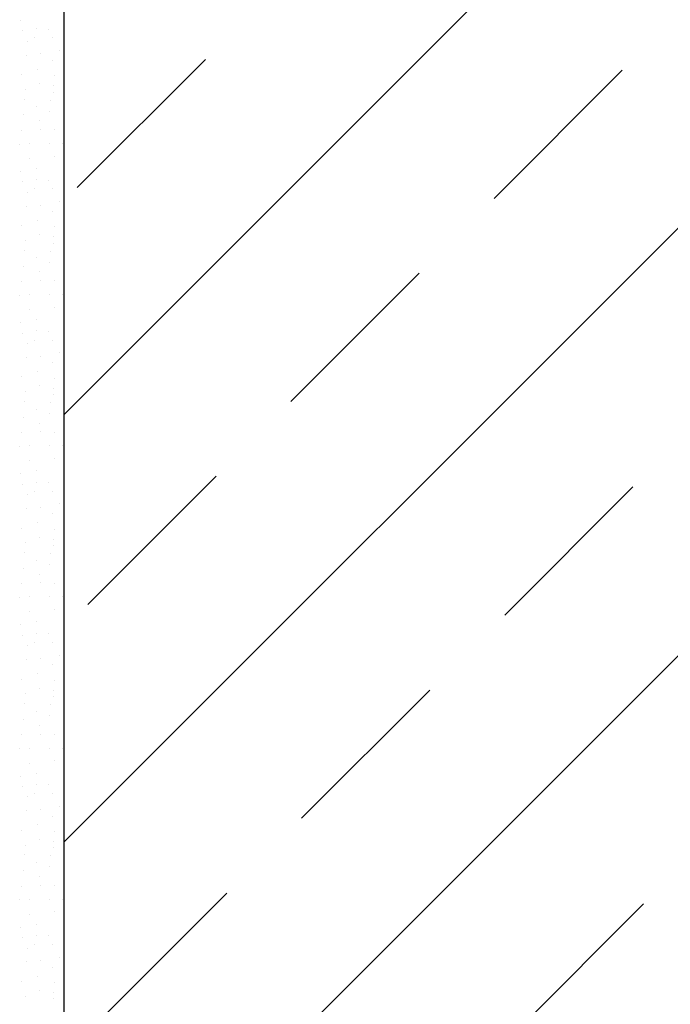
# Model space of a CAD drawing. Header units: millimetres. Extents: x -4577 to 1032787, y -66234 to 201209.
# Tile 70 of 256: x 3107 to 3322, y -9009 to -8684. Entities that reach past the tile are written whole.
import ezdxf

# ---------------------------------------------------------------- set-up
doc = ezdxf.new("R2010")
doc.units = ezdxf.units.MM
doc.linetypes.add('510_5_2OG_ELT_1004$0$11-07-22_DS_2OG$0$AUSGEZOGEN', pattern=[0])
doc.layers.add('510_5_2OG_ELT_1004$0$11-07-22_DS_2OG$0$Nichttragende_Bauteile', color=8, linetype='510_5_2OG_ELT_1004$0$11-07-22_DS_2OG$0$AUSGEZOGEN')
doc.layers.add('510_5_2OG_ELT_1004$0$11-07-22_DS_2OG$0$Tragende_Bauteile', color=8, linetype='510_5_2OG_ELT_1004$0$11-07-22_DS_2OG$0$AUSGEZOGEN')

# ---------------------------------------------------------------- blocks, each defined once
blk = doc.blocks.new('510_5_2OG_ELT_1004$0$11-07-22_DS_2OG$0$MUSTER_0')
at = {"layer": '510_5_2OG_ELT_1004$0$11-07-22_DS_2OG$0$Nichttragende_Bauteile', "color": 7, "linetype": '510_5_2OG_ELT_1004$0$11-07-22_DS_2OG$0$AUSGEZOGEN', "lineweight": 18}
for p, q in [((1.2116, 58.20795), (1.2116, 58.20795)), ((1.2123, 58.20445), (1.2123, 58.20445)), ((1.2171, 58.2052), (1.2171, 58.2052)), ((1.221, 58.20505), (1.221, 58.20505)), ((1.21405, 58.20105), (1.21405, 58.20105)), ((1.21615, 58.20215), (1.21615, 58.20215)), ((1.2222, 58.20215), (1.2222, 58.20215)), ((1.2138, 58.19645), (1.2138, 58.19645)), ((1.2184, 58.1968), (1.2184, 58.1968)), ((1.22455, 58.19795), (1.22455, 58.19795)), ((1.2223, 58.1947), (1.2223, 58.1947)), ((1.2119, 58.18995), (1.2119, 58.18995)), ((1.21725, 58.1918), (1.21725, 58.1918)), ((1.223, 58.1896), (1.223, 58.1896)), ((1.2179, 58.187), (1.2179, 58.187)), ((1.2225, 58.1863), (1.2225, 58.1863)), ((1.21325, 58.1851), (1.21325, 58.1851)), ((1.2225, 58.1842), (1.2225, 58.1842)), ((1.2131, 58.18185), (1.2131, 58.18185)), ((1.22155, 58.18155), (1.22155, 58.18155)), ((1.21255, 58.17665), (1.21255, 58.17665)), ((1.21695, 58.17935), (1.21695, 58.17935)), ((1.2213, 58.1779), (1.2213, 58.1779)), ((1.21785, 58.1747), (1.21785, 58.1747)), ((1.21205, 58.17155), (1.21205, 58.17155)), ((1.21835, 58.17185), (1.21835, 58.17185)), ((1.22295, 58.1717), (1.22295, 58.1717)), ((1.2114, 58.167), (1.2114, 58.167)), ((1.21465, 58.1672), (1.21465, 58.1672)), ((1.22115, 58.1672), (1.22115, 58.1672)), ((1.2255, 58.1672), (1.2255, 58.1672)), ((1.21465, 58.16225), (1.21465, 58.16225)), ((1.22275, 58.163), (1.22275, 58.163)), ((1.2116, 58.15795), (1.2116, 58.15795)), ((1.2168, 58.15895), (1.2168, 58.15895)), ((1.2123, 58.15445), (1.2123, 58.15445)), ((1.2171, 58.1552), (1.2171, 58.1552)), ((1.221, 58.15505), (1.221, 58.15505)), ((1.21405, 58.15105), (1.21405, 58.15105)), ((1.21615, 58.15215), (1.21615, 58.15215)), ((1.2222, 58.15215), (1.2222, 58.15215)), ((1.22455, 58.14795), (1.22455, 58.14795)), ((1.2138, 58.14645), (1.2138, 58.14645)), ((1.2184, 58.1468), (1.2184, 58.1468)), ((1.2223, 58.1447), (1.2223, 58.1447)), ((1.21725, 58.1418), (1.21725, 58.1418)), ((1.2119, 58.13995), (1.2119, 58.13995)), ((1.223, 58.1396), (1.223, 58.1396)), ((1.21325, 58.1351), (1.21325, 58.1351)), ((1.2179, 58.137), (1.2179, 58.137)), ((1.2225, 58.1363), (1.2225, 58.1363)), ((1.2225, 58.1342), (1.2225, 58.1342)), ((1.2131, 58.13185), (1.2131, 58.13185)), ((1.22155, 58.13155), (1.22155, 58.13155)), ((1.21695, 58.12935), (1.21695, 58.12935)), ((1.2213, 58.1279), (1.2213, 58.1279)), ((1.21255, 58.12665), (1.21255, 58.12665)), ((1.21785, 58.1247), (1.21785, 58.1247)), ((1.21205, 58.12155), (1.21205, 58.12155)), ((1.21835, 58.12185), (1.21835, 58.12185)), ((1.22295, 58.1217), (1.22295, 58.1217)), ((1.2114, 58.117), (1.2114, 58.117)), ((1.21465, 58.1172), (1.21465, 58.1172)), ((1.22115, 58.1172), (1.22115, 58.1172)), ((1.2255, 58.1172), (1.2255, 58.1172)), ((1.21465, 58.11225), (1.21465, 58.11225)), ((1.22275, 58.113), (1.22275, 58.113)), ((1.2116, 58.10795), (1.2116, 58.10795)), ((1.2168, 58.10895), (1.2168, 58.10895)), ((1.2171, 58.1052), (1.2171, 58.1052)), ((1.221, 58.10505), (1.221, 58.10505)), ((1.2123, 58.10445), (1.2123, 58.10445)), ((1.21615, 58.10215), (1.21615, 58.10215)), ((1.2222, 58.10215), (1.2222, 58.10215)), ((1.21405, 58.10105), (1.21405, 58.10105)), ((1.2138, 58.09645), (1.2138, 58.09645)), ((1.2184, 58.0968), (1.2184, 58.0968)), ((1.22455, 58.09795), (1.22455, 58.09795)), ((1.21725, 58.0918), (1.21725, 58.0918)), ((1.2223, 58.0947), (1.2223, 58.0947)), ((1.2119, 58.08995), (1.2119, 58.08995)), ((1.223, 58.0896), (1.223, 58.0896)), ((1.21325, 58.0851), (1.21325, 58.0851)), ((1.2179, 58.087), (1.2179, 58.087)), ((1.2225, 58.0863), (1.2225, 58.0863)), ((1.2131, 58.08185), (1.2131, 58.08185)), ((1.2225, 58.0842), (1.2225, 58.0842)), ((1.21695, 58.07935), (1.21695, 58.07935)), ((1.22155, 58.08155), (1.22155, 58.08155)), ((1.21255, 58.07665), (1.21255, 58.07665)), ((1.2213, 58.0779), (1.2213, 58.0779)), ((1.21785, 58.0747), (1.21785, 58.0747)), ((1.21205, 58.07155), (1.21205, 58.07155)), ((1.21835, 58.07185), (1.21835, 58.07185)), ((1.22295, 58.0717), (1.22295, 58.0717)), ((1.2114, 58.067), (1.2114, 58.067)), ((1.21465, 58.0672), (1.21465, 58.0672)), ((1.22115, 58.0672), (1.22115, 58.0672)), ((1.2255, 58.0672), (1.2255, 58.0672)), ((1.22275, 58.063), (1.22275, 58.063)), ((1.21465, 58.06225), (1.21465, 58.06225)), ((1.2116, 58.05795), (1.2116, 58.05795)), ((1.2168, 58.05895), (1.2168, 58.05895)), ((1.2123, 58.05445), (1.2123, 58.05445)), ((1.2171, 58.0552), (1.2171, 58.0552)), ((1.221, 58.05505), (1.221, 58.05505)), ((1.21405, 58.05105), (1.21405, 58.05105)), ((1.21615, 58.05215), (1.21615, 58.05215)), ((1.2222, 58.05215), (1.2222, 58.05215)), ((1.2138, 58.04645), (1.2138, 58.04645)), ((1.2184, 58.0468), (1.2184, 58.0468)), ((1.22455, 58.04795), (1.22455, 58.04795)), ((1.2223, 58.0447), (1.2223, 58.0447)), ((1.2119, 58.03995), (1.2119, 58.03995)), ((1.21725, 58.0418), (1.21725, 58.0418)), ((1.223, 58.0396), (1.223, 58.0396)), ((1.2179, 58.037), (1.2179, 58.037)), ((1.2225, 58.0363), (1.2225, 58.0363)), ((1.21325, 58.0351), (1.21325, 58.0351)), ((1.2225, 58.0342), (1.2225, 58.0342)), ((1.2131, 58.03185), (1.2131, 58.03185)), ((1.22155, 58.03155), (1.22155, 58.03155)), ((1.21255, 58.02665), (1.21255, 58.02665)), ((1.21695, 58.02935), (1.21695, 58.02935)), ((1.2213, 58.0279), (1.2213, 58.0279)), ((1.21785, 58.0247), (1.21785, 58.0247)), ((1.21205, 58.02155), (1.21205, 58.02155)), ((1.21835, 58.02185), (1.21835, 58.02185)), ((1.22295, 58.0217), (1.22295, 58.0217)), ((1.2114, 58.017), (1.2114, 58.017)), ((1.21465, 58.0172), (1.21465, 58.0172)), ((1.22115, 58.0172), (1.22115, 58.0172)), ((1.2255, 58.0172), (1.2255, 58.0172)), ((1.21465, 58.01225), (1.21465, 58.01225)), ((1.22275, 58.013), (1.22275, 58.013)), ((1.2116, 58.00795), (1.2116, 58.00795)), ((1.2168, 58.00895), (1.2168, 58.00895)), ((1.2123, 58.00445), (1.2123, 58.00445)), ((1.2171, 58.0052), (1.2171, 58.0052)), ((1.221, 58.00505), (1.221, 58.00505)), ((1.21405, 58.00105), (1.21405, 58.00105)), ((1.21615, 58.00215), (1.21615, 58.00215)), ((1.2222, 58.00215), (1.2222, 58.00215)), ((1.22455, 57.99795), (1.22455, 57.99795)), ((1.2138, 57.99645), (1.2138, 57.99645)), ((1.2184, 57.9968), (1.2184, 57.9968)), ((1.2223, 57.9947), (1.2223, 57.9947)), ((1.21725, 57.9918), (1.21725, 57.9918)), ((1.2119, 57.98995), (1.2119, 57.98995)), ((1.223, 57.9896), (1.223, 57.9896)), ((1.21325, 57.9851), (1.21325, 57.9851)), ((1.2179, 57.987), (1.2179, 57.987)), ((1.2225, 57.9863), (1.2225, 57.9863)), ((1.2225, 57.9842), (1.2225, 57.9842)), ((1.2131, 57.98185), (1.2131, 57.98185)), ((1.22155, 57.98155), (1.22155, 57.98155)), ((1.21695, 57.97935), (1.21695, 57.97935)), ((1.2213, 57.9779), (1.2213, 57.9779)), ((1.21255, 57.97665), (1.21255, 57.97665)), ((1.21785, 57.9747), (1.21785, 57.9747)), ((1.21205, 57.97155), (1.21205, 57.97155)), ((1.21835, 57.97185), (1.21835, 57.97185)), ((1.22295, 57.9717), (1.22295, 57.9717)), ((1.2114, 57.967), (1.2114, 57.967)), ((1.21465, 57.9672), (1.21465, 57.9672)), ((1.22115, 57.9672), (1.22115, 57.9672)), ((1.2255, 57.9672), (1.2255, 57.9672)), ((1.21465, 57.96225), (1.21465, 57.96225)), ((1.22275, 57.963), (1.22275, 57.963)), ((1.2168, 57.95895), (1.2168, 57.95895)), ((1.2116, 57.95795), (1.2116, 57.95795)), ((1.2171, 57.9552), (1.2171, 57.9552)), ((1.221, 57.95505), (1.221, 57.95505)), ((1.2123, 57.95445), (1.2123, 57.95445)), ((1.21615, 57.95215), (1.21615, 57.95215)), ((1.2222, 57.95215), (1.2222, 57.95215)), ((1.21405, 57.95105), (1.21405, 57.95105)), ((1.2138, 57.94645), (1.2138, 57.94645)), ((1.2184, 57.9468), (1.2184, 57.9468)), ((1.22455, 57.94795), (1.22455, 57.94795)), ((1.21725, 57.9418), (1.21725, 57.9418)), ((1.2223, 57.9447), (1.2223, 57.9447)), ((1.2119, 57.93995), (1.2119, 57.93995)), ((1.223, 57.9396), (1.223, 57.9396)), ((1.2179, 57.937), (1.2179, 57.937)), ((1.2225, 57.9363), (1.2225, 57.9363)), ((1.21325, 57.9351), (1.21325, 57.9351)), ((1.2225, 57.9342), (1.2225, 57.9342)), ((1.2131, 57.93185), (1.2131, 57.93185)), ((1.21695, 57.92935), (1.21695, 57.92935)), ((1.22155, 57.93155), (1.22155, 57.93155)), ((1.21255, 57.92665), (1.21255, 57.92665)), ((1.2213, 57.9279), (1.2213, 57.9279)), ((1.21785, 57.9247), (1.21785, 57.9247)), ((1.21205, 57.92155), (1.21205, 57.92155)), ((1.21835, 57.92185), (1.21835, 57.92185)), ((1.22295, 57.9217), (1.22295, 57.9217)), ((1.2114, 57.917), (1.2114, 57.917)), ((1.21465, 57.9172), (1.21465, 57.9172)), ((1.22115, 57.9172), (1.22115, 57.9172)), ((1.2255, 57.9172), (1.2255, 57.9172)), ((1.22275, 57.913), (1.22275, 57.913)), ((1.21465, 57.91225), (1.21465, 57.91225)), ((1.2116, 57.90795), (1.2116, 57.90795)), ((1.2168, 57.90895), (1.2168, 57.90895)), ((1.2123, 57.90445), (1.2123, 57.90445)), ((1.2171, 57.9052), (1.2171, 57.9052)), ((1.221, 57.90505), (1.221, 57.90505)), ((1.21405, 57.90105), (1.21405, 57.90105)), ((1.21615, 57.90215), (1.21615, 57.90215)), ((1.2222, 57.90215), (1.2222, 57.90215)), ((1.2138, 57.89645), (1.2138, 57.89645)), ((1.2184, 57.8968), (1.2184, 57.8968)), ((1.22455, 57.89795), (1.22455, 57.89795)), ((1.2223, 57.8947), (1.2223, 57.8947)), ((1.2119, 57.88995), (1.2119, 57.88995)), ((1.21725, 57.8918), (1.21725, 57.8918)), ((1.2179, 57.887), (1.2179, 57.887)), ((1.223, 57.8896), (1.223, 57.8896)), ((1.21325, 57.8851), (1.21325, 57.8851)), ((1.2225, 57.8863), (1.2225, 57.8863)), ((1.2225, 57.8842), (1.2225, 57.8842))]:
    blk.add_line(p, q, dxfattribs=at)
blk = doc.blocks.new('510_5_2OG_ELT_1004')
at = {"layer": '510_5_2OG_ELT_1004$0$11-07-22_DS_2OG$0$Tragende_Bauteile', "linetype": 'Continuous'}
h = blk.add_hatch(dxfattribs=at)
h.set_pattern_fill('SCHRAFFUR_16', color=256, scale=1000, style=0, pattern_type=2)
h.set_pattern_definition([(45, (1895.8, -66891.69), (-70.71068, 70.71068), []), (45, (1860.44, -66856.34), (-70.71068, 70.71068), [60, -35])])
h.paths.add_polyline_path([(3371.83, -9384.06), (3371.83, -4084.06), (3121.83, -4084.06), (3121.83, -9384.06)], flags=0)
at = {"layer": '510_5_2OG_ELT_1004$0$11-07-22_DS_2OG$0$Tragende_Bauteile', "linetype": '510_5_2OG_ELT_1004$0$11-07-22_DS_2OG$0$AUSGEZOGEN'}
blk.add_line((3121.83, -4084.06), (3121.83, -9384.06), dxfattribs=at)
at = {"layer": '510_5_2OG_ELT_1004$0$11-07-22_DS_2OG$0$Nichttragende_Bauteile', "linetype": '510_5_2OG_ELT_1004$0$11-07-22_DS_2OG$0$AUSGEZOGEN', "xscale": 1000, "yscale": 1000, "zscale": 1000}
blk.add_blockref('510_5_2OG_ELT_1004$0$11-07-22_DS_2OG$0$MUSTER_0', (1895.8, -66891.69), dxfattribs=at)

msp = doc.modelspace()

# ---------------------------------------------------------------- block references
msp.add_blockref('510_5_2OG_ELT_1004', (0, -0.05))

doc.saveas('drawing.dxf')
